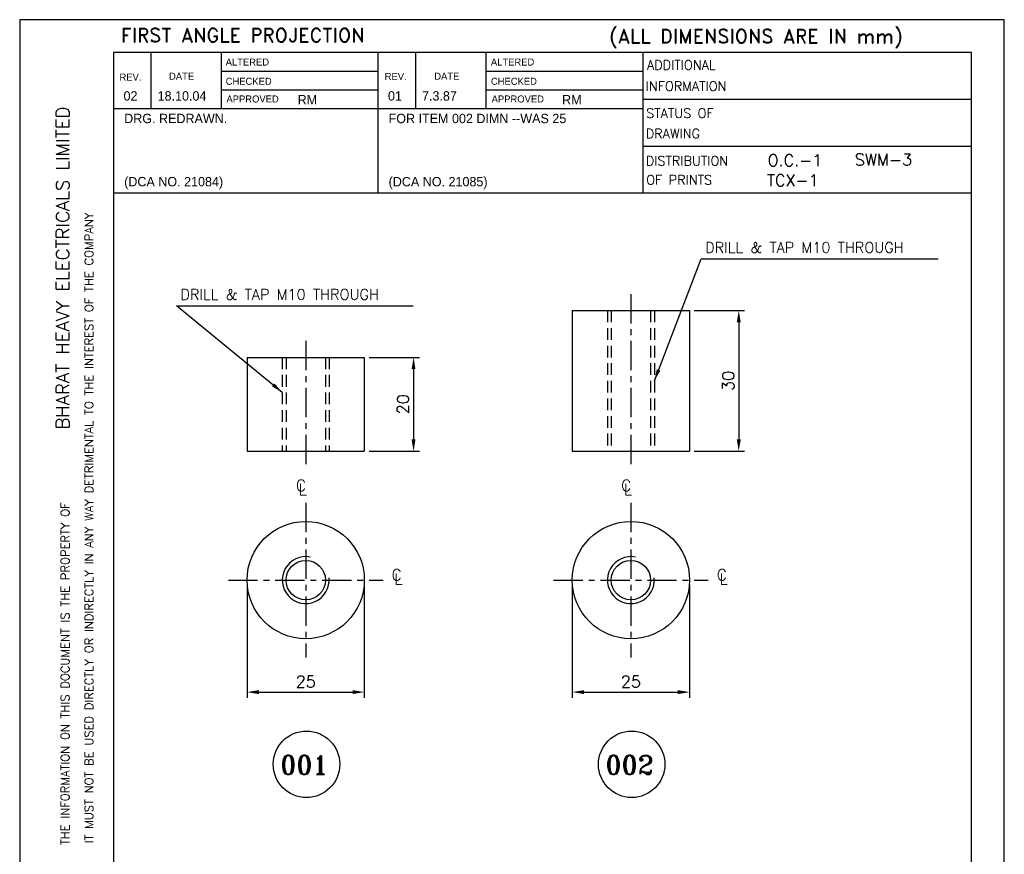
# Model space of a CAD drawing. Extents: x -428 to -177, y -798 to -501.
# Tile 6 of 6: x -428 to -218, y -679 to -501. Entities that reach past the tile are written whole.
import ezdxf
from ezdxf.enums import TextEntityAlignment as Align

# ---------------------------------------------------------------- set-up
doc = ezdxf.new("R2010")
doc.units = 0
doc.header["$MEASUREMENT"] = 0
doc.linetypes.add('CENTER', pattern=[2, 1.25, -0.25, 0.25, -0.25])
doc.linetypes.add('DASHED', pattern=[0.75, 0.5, -0.25])
doc.layers.get('0').update_dxf_attribs({"linetype": 'CONTINUOUS'})
doc.layers.get('Defpoints').update_dxf_attribs({"linetype": 'CONTINUOUS'})
for name, color, linetype in [('1', 3, 'CENTER'), ('2', 4, 'DASHED'), ('3', 1, 'CONTINUOUS'), ('TEXT', 3, 'CONTINUOUS'), ('TXT', 2, 'CONTINUOUS')]:
    doc.layers.add(name, color=color, linetype=linetype)
doc.styles.add('ROMAND', font='romand')
doc.styles.add('ROMANS', font='romans')
doc.styles.add('ROMANT', font='romant.shx')
doc.dimstyles.get("Standard").update_dxf_attribs({"dimscale": 7.5, "dimtxt": 2.5, "dimasz": 2.5, "dimexe": 1.25, "dimexo": 1, "dimgap": 1, "dimtad": 1, "dimdec": 0, "dimzin": 12, "dimdsep": 46, "dimtxsty": 'ROMANS', "dimcen": 0, "dimclrd": 256, "dimclre": 256, "dimclrt": 2, "dimadec": 0, "dimazin": 0, "dimtfac": 1, "dimtdec": 0, "dimtmove": 0, "dimatfit": 3, "dimfxl": 0, "dimtolj": 1, "dimtzin": 12, "dimarcsym": 0})

# ---------------------------------------------------------------- blocks, each defined once
blk = doc.blocks.new('*D19')
at = {"layer": '3', "lineweight": -2, "ltscale": 5}
for p, q in [((-353.97, -572.58), (-343.22, -572.58)), ((-344.47, -575.08), (-344.47, -590.08)), ((-353.97, -592.58), (-343.22, -592.58))]:
    blk.add_line(p, q, dxfattribs=at)
at = {"layer": '3', "ltscale": 5}
for points in [[(-344.89, -575.08), (-344.06, -575.08), (-344.47, -572.58)], [(-344.89, -590.08), (-344.06, -590.08), (-344.47, -592.58)]]:
    blk.add_solid(points, dxfattribs=at)
at = {"layer": 'Defpoints', "color": 0, "ltscale": 5}
for p in [(-354.97, -572.58), (-354.97, -592.58), (-344.47, -592.58)]:
    blk.add_point(p, dxfattribs=at)
at = {"layer": '3', "color": 2, "ltscale": 5, "insert": (-346.72, -582.58), "char_height": 2.5, "attachment_point": 5, "rotation": 90, "style": 'ROMANS'}
blk.add_mtext('\\A1;20', dxfattribs=at)
blk = doc.blocks.new('*D20')
at = {"layer": '3', "lineweight": -2, "ltscale": 5}
for p, q in [((-379.97, -621.06), (-379.97, -645.19)), ((-354.97, -621.06), (-354.97, -645.19)), ((-377.47, -643.94), (-357.47, -643.94))]:
    blk.add_line(p, q, dxfattribs=at)
at = {"layer": '3', "ltscale": 5}
for points in [[(-377.47, -643.52), (-377.47, -644.36), (-379.97, -643.94)], [(-357.47, -643.52), (-357.47, -644.36), (-354.97, -643.94)]]:
    blk.add_solid(points, dxfattribs=at)
at = {"layer": 'Defpoints', "color": 0, "ltscale": 5}
for p in [(-379.97, -620.06), (-354.97, -620.06), (-354.97, -643.94)]:
    blk.add_point(p, dxfattribs=at)
at = {"layer": '3', "color": 2, "ltscale": 5, "insert": (-367.47, -641.69), "char_height": 2.5, "attachment_point": 5, "style": 'ROMANS'}
blk.add_mtext('\\A1;25', dxfattribs=at)
blk = doc.blocks.new('*D22')
at = {"layer": '3', "lineweight": -2, "ltscale": 5}
for p, q in [((-310.61, -621.06), (-310.61, -645.19)), ((-285.61, -621.06), (-285.61, -645.19)), ((-308.11, -643.94), (-288.11, -643.94))]:
    blk.add_line(p, q, dxfattribs=at)
at = {"layer": '3', "ltscale": 5}
for points in [[(-308.11, -643.52), (-308.11, -644.36), (-310.61, -643.94)], [(-288.11, -643.52), (-288.11, -644.36), (-285.61, -643.94)]]:
    blk.add_solid(points, dxfattribs=at)
at = {"layer": 'Defpoints', "color": 0, "ltscale": 5}
for p in [(-310.61, -620.06), (-285.61, -620.06), (-285.61, -643.94)]:
    blk.add_point(p, dxfattribs=at)
at = {"layer": '3', "color": 2, "ltscale": 5, "insert": (-298.11, -641.69), "char_height": 2.5, "attachment_point": 5, "style": 'ROMANS'}
blk.add_mtext('\\A1;25', dxfattribs=at)
blk = doc.blocks.new('*D21')
at = {"layer": '3', "lineweight": -2, "ltscale": 5}
for p, q in [((-284.61, -562.58), (-273.86, -562.58)), ((-275.11, -565.08), (-275.11, -590.08)), ((-284.61, -592.58), (-273.86, -592.58))]:
    blk.add_line(p, q, dxfattribs=at)
at = {"layer": '3', "ltscale": 5}
for points in [[(-275.53, -565.08), (-274.69, -565.08), (-275.11, -562.58)], [(-275.53, -590.08), (-274.69, -590.08), (-275.11, -592.58)]]:
    blk.add_solid(points, dxfattribs=at)
at = {"layer": 'Defpoints', "color": 0, "ltscale": 5}
for p in [(-285.61, -562.58), (-285.61, -592.58), (-275.11, -592.58)]:
    blk.add_point(p, dxfattribs=at)
at = {"layer": '3', "color": 2, "ltscale": 5, "insert": (-277.36, -577.58), "char_height": 2.5, "attachment_point": 5, "rotation": 90, "style": 'ROMANS'}
blk.add_mtext('\\A1;30', dxfattribs=at)
blk = doc.blocks.new('A4')
for p, q in [((0, 297), (0, 0)), ((210, 297), (0, 297)), ((210, 0), (210, 297)), ((132.79, 290), (20, 290)), ((20, 290), (20, 7)), ((28, 290), (28, 278)), ((43, 290), (43, 277.99)), ((76.4, 290), (76.4, 260)), ((84.4, 290), (84.4, 277.98)), ((99.4, 290), (99.4, 277.98)), ((133, 260), (133, 290)), ((203, 290), (133, 290)), ((203, 7), (203, 290)), ((76.4, 285.99), (43, 285.99)), ((133, 285.97), (99.4, 285.98)), ((20, 282), (20, 282)), ((76.4, 281.99), (43, 281.99)), ((133, 281.97), (99.4, 281.98)), ((203, 280), (133, 280)), ((133, 277.97), (20, 278)), ((203, 270), (133, 270)), ((203, 260), (20, 260))]:
    blk.add_line(p, q)
at = {"style": 'ROMANS'}
for tag, p, width in [('SHTNO', (13.78, 110.33), 0.8), ('REV_NO', (13.8, 101.04), 0.8), ('DRG_NO', (13.88, 72.7), 0.9)]:
    blk.add_attdef(tag, p, '', height=2.8, rotation=90, dxfattribs=dict(at, width=width))
at = {"color": 7, "style": 'ROMANS'}
for tag, height, p in [('DRN_BY', 2, (149.82, 56.82)), ('DRN_DATE', 1.5, (180.8, 56.66)), ('CHD_BY', 2, (149.82, 50.82)), ('CHD_DATE', 1.5, (180.7, 51.14)), ('APP_BY', 2, (149.82, 44.81)), ('APP_DATE', 1.5, (180.7, 44.64)), ('SCALE', 2.5, (100.77, 30.22)), ('ITNO', 2.5, (181.7, 30.87)), ('NOIT', 2.5, (197.04, 30.38)), ('REFTOASSY', 2.5, (147.44, 29.6)), ('REV_NO', 3.5, (197.3, 16.45)), ('SHTNO', 2.5, (157.79, 10.06)), ('NOSHT', 2.5, (199.43, 10.04))]:
    blk.add_attdef(tag, text='', height=height, dxfattribs=at).set_placement(p, align=Align.MIDDLE)
for tag, p, height in [('DRN_SIGN', (159.64, 55.29), 1), ('CHD_SIGN', (159.2, 49.18), 1), ('APP_SIGN', (159.2, 43.06), 1), ('TITLE1', (42.35, 16.76), 3.5), ('TITLE2', (42.35, 10.55), 3.5)]:
    blk.add_attdef(tag, p, '', height=height, dxfattribs=at)
at = {"color": 7, "style": 'ROMANS', "width": 0.8}
blk.add_attdef('WEIGHT', text='', height=2.3, dxfattribs=at).set_placement((119.67, 29.96), align=Align.MIDDLE)
at = {"color": 7, "style": 'ROMANS', "width": 1.5}
blk.add_attdef('DRG_NO', (133.59, 15.09), '', height=3.5, dxfattribs=at)
at = {"layer": 'TEXT'}
for s, height, style, p in [('FIRST ANGLE PROJECTION', 3, 'ROMAND', (21.58, 292.18)), ('(ALL DIMENSIONS ARE IN mm)', 3, 'ROMAND', (125.77, 292.01)), ('ADDITIONAL', 2, 'ROMANS', (133.78, 286.34)), ('INFORMATION', 2, 'ROMANS', (133.51, 281.82)), ('STATUS OF ', 2, 'ROMANS', (133.62, 276.06)), ('DRAWING', 2, 'ROMANS', (133.53, 271.72)), ('DISTRIBUTION', 2, 'ROMANS', (133.53, 265.92)), ('OF PRINTS', 2, 'ROMANS', (133.62, 261.87))]:
    blk.add_text(s, height=height, dxfattribs=dict(at, style=style)).set_placement(p)
for s, p in [('ALTERED', (43.93, 287.22)), ('ALTERED', (100.5, 287.22)), ('DATE', (31.85, 284.2)), ('REV.', (77.85, 284.15)), ('DATE', (88.42, 284.2)), ('REV.', (21.28, 284.01)), ('CHECKED', (43.93, 283.12)), ('CHECKED', (100.5, 283.12)), ('APPROVED', (44.1, 279.35)), ('APPROVED', (100.66, 279.35))]:
    blk.add_text(s, height=1.5, dxfattribs=at).set_placement(p)
at = {"layer": 'TEXT', "style": 'ROMAND', "width": 0.868356}
blk.add_text('BHARAT HEAVY ELECTRICALS LIMITED', height=2.8, rotation=90, dxfattribs=at).set_placement((10.57, 209.62), (10.57, 278.51), align=Align.FIT)
at = {"layer": 'TEXT', "style": 'ROMAND'}
for s, p in [('IT MUST NOT BE USED DIRECTLY OR INDIRECTLY IN ANY WAY DETRIMENTAL TO THE INTEREST OF THE COMPANY', (15.67, 121.4)), ('THE INFORMATION ON THIS DOCUMENT IS THE PROPERTY OF', (10.59, 121.04))]:
    blk.add_text(s, height=1.8, rotation=90, dxfattribs=at).set_placement(p)

msp = doc.modelspace()

# ---------------------------------------------------------------- linework, layer by layer
at = {"ltscale": 5}
for p, q in [((-310.61, -562.58), (-285.61, -562.58)), ((-310.61, -562.58), (-310.61, -592.58)), ((-285.61, -562.58), (-285.61, -592.58)), ((-379.97, -572.58), (-379.97, -592.58)), ((-379.97, -572.58), (-354.97, -572.58)), ((-354.97, -572.58), (-354.97, -592.58)), ((-379.97, -592.58), (-354.97, -592.58)), ((-310.61, -592.58), (-285.61, -592.58))]:
    msp.add_line(p, q, dxfattribs=at)
for centre, radius in [((-367.47, -620.06), 12.5), ((-298.11, -620.06), 12.5), ((-367.47, -620.06), 4.2), ((-298.11, -620.06), 4.2)]:
    msp.add_circle(centre, radius, dxfattribs=at)
for centre in [(-367.47, -620.06), (-298.11, -620.06)]:
    msp.add_arc(centre, 5, 78.6901, 5.7106, dxfattribs=at)
at = {"layer": '1', "ltscale": 5}
for p, q in [((-298.11, -559.08), (-298.11, -595.58)), ((-367.47, -569.08), (-367.47, -595.58)), ((-367.47, -603.56), (-367.47, -636.56)), ((-298.11, -603.56), (-298.11, -636.56)), ((-383.97, -620.06), (-350.97, -620.06)), ((-314.61, -620.06), (-281.61, -620.06))]:
    msp.add_line(p, q, dxfattribs=at)
at = {"layer": '2', "ltscale": 5}
for p, q in [((-303.11, -562.58), (-303.11, -592.58)), ((-302.31, -562.58), (-302.31, -592.58)), ((-293.91, -562.58), (-293.91, -592.58)), ((-293.11, -562.58), (-293.11, -592.58)), ((-372.47, -572.58), (-372.47, -592.58)), ((-371.67, -572.58), (-371.67, -592.58)), ((-363.27, -572.58), (-363.27, -592.58)), ((-362.47, -572.58), (-362.47, -592.58))]:
    msp.add_line(p, q, dxfattribs=at)
at = {"layer": '3', "ltscale": 5}
for centre in [(-367.31, -659.33), (-297.95, -659.33)]:
    msp.add_circle(centre, 7.09, dxfattribs=at)

# ---------------------------------------------------------------- block references
msp.add_blockref('A4', (-428.47, -797.58), dxfattribs=at)

# ---------------------------------------------------------------- texts
at = {"layer": 'TXT', "linetype": 'Continuous'}
for s, p in [('02', (-406.33, -517.83)), ('18.10.04', (-399.06, -517.83)), ('01', (-349.93, -517.83)), ('7.3.87', (-342.67, -517.83)), ('RM', (-369.19, -518.64)), ('RM', (-312.79, -518.64)), ('DRG. REDRAWN.', (-406.19, -522.64)), ('FOR ITEM 002 DIMN --WAS 25', (-349.79, -522.64)), ('(DCA NO. 21084)', (-406.19, -536.11)), ('(DCA NO. 21085)', (-349.79, -536.11))]:
    msp.add_text(s, height=2, dxfattribs=at).set_placement(p)
for s, height, style, p in [('SWM-3', 2.5, 'ROMANS', (-250.36, -531.66)), ('O.C.-1', 2.5, 'ROMANS', (-268.97, -531.8)), ('TCX-1', 2.5, 'ROMANS', (-269.11, -536.09)), ('DRILL & TAP M10 THROUGH', 2.25, 'ROMANS', (-282.27, -550.28)), ('DRILL & TAP M10 THROUGH', 2.25, 'ROMANS', (-394.19, -560.28)), ('C', 2.4, 'ROMANT', (-369.56, -601.07)), ('L', 2.4, 'ROMANT', (-368.96, -601.97)), ('C', 2.4, 'ROMANT', (-300.2, -601.07)), ('L', 2.4, 'ROMANT', (-299.6, -601.97)), ('C', 2.4, 'ROMANT', (-349.16, -620.13)), ('L', 2.4, 'ROMANT', (-348.56, -621.03)), ('C', 2.4, 'ROMANT', (-279.8, -620.13)), ('L', 2.4, 'ROMANT', (-279.2, -621.03)), ('001', 4, 'ROMANT', (-372.9, -661.47)), ('002', 4, 'ROMANT', (-303.54, -661.47))]:
    msp.add_text(s, height=height, dxfattribs=dict(at, style=style)).set_placement(p)

# ---------------------------------------------------------------- dimensions: what is measured, and where the dimension line sits
at = {"layer": '3', "ltscale": 5}
for base, p1, p2, picture, middle in [((-275.11, -592.58), (-285.61, -562.58), (-285.61, -592.58), '*D21', (-277.36, -577.58)), ((-344.47, -592.58), (-354.97, -572.58), (-354.97, -592.58), '*D19', (-346.72, -582.58))]:
    dim = msp.add_linear_dim(base=base, p1=p1, p2=p2, angle=90, dimstyle='Standard', override={"dimscale": 1, "dimdec": 1, "dimazin": 3, "dimtdec": 1}, dxfattribs=at)
    dim.commit()
    dim.dimension.update_dxf_attribs({"geometry": picture, "text_midpoint": middle})
for base, p1, p2, picture, middle in [((-354.97, -643.94), (-379.97, -620.06), (-354.97, -620.06), '*D20', (-367.47, -641.69)), ((-285.61, -643.94), (-310.61, -620.06), (-285.61, -620.06), '*D22', (-298.11, -641.69))]:
    dim = msp.add_linear_dim(base=base, p1=p1, p2=p2, dimstyle='Standard', override={"dimscale": 1, "dimdec": 1, "dimazin": 3, "dimtdec": 1}, dxfattribs=at)
    dim.commit()
    dim.dimension.update_dxf_attribs({"geometry": picture, "text_midpoint": middle})

# ---------------------------------------------------------------- leaders
for points in [[(-293.11, -577.58), (-283.11, -551.58), (-232.61, -551.58)], [(-372.47, -580.03), (-395.03, -561.58), (-344.53, -561.58)]]:
    msp.add_leader(points, dimstyle='Standard', override={"dimscale": 1, "dimgap": 1, "dimtad": 0, "dimdec": 1, "dimazin": 3, "dimtdec": 1}, dxfattribs=at)

doc.saveas('drawing.dxf')
